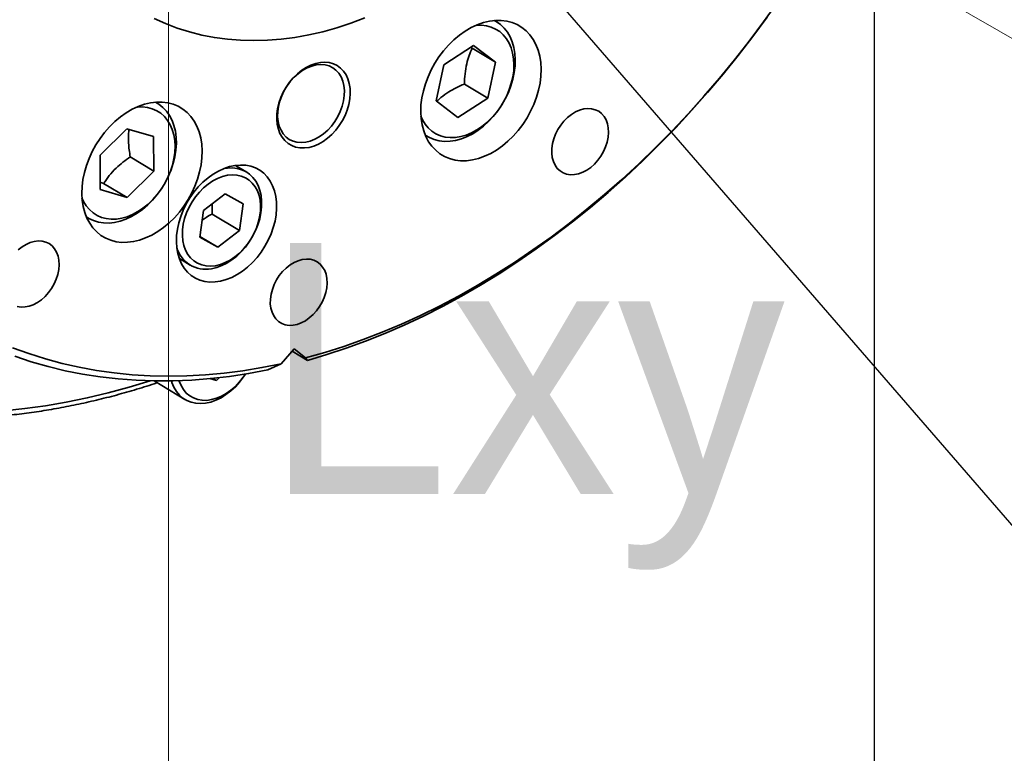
# Model space of a CAD drawing. Header units: millimetres. Extents: x -10540 to 6039, y -7467 to 6433.
# Tile 228 of 236: x 5887 to 5902, y -6903 to -6892. Entities that reach past the tile are written whole.
import ezdxf
from ezdxf.enums import TextEntityAlignment as Align

# ---------------------------------------------------------------- set-up
doc = ezdxf.new("R2010")
doc.units = ezdxf.units.MM
doc.header["$LTSCALE"] = 8
doc.layers.add('1轮廓实线层', color=7, linetype='Continuous', lineweight=18)
doc.layers.add('6文字层', color=3, linetype='Continuous', lineweight=13)

msp = doc.modelspace()

# ---------------------------------------------------------------- linework, layer by layer
for p, q in [((5889.608, -6885.411), (5905.196, -6903.411)), ((5899.72, -6891.263), (5899.72, -6918.263))]:
    msp.add_line(p, q)
at = {"color": 7, "linetype": 'Continuous', "lineweight": 35}
for p, q in [((5894.307, -6892.15), (5894.28, -6892.134)), ((5893.555, -6892.768), (5893.982, -6892.491)), ((5893.961, -6892.529), (5893.944, -6892.516)), ((5893.961, -6892.529), (5894.296, -6892.731)), ((5893.982, -6892.491), (5894.296, -6892.731)), ((5894.296, -6892.731), (5894.184, -6893.247)), ((5893.443, -6893.284), (5893.555, -6892.768)), ((5893.849, -6893.045), (5894.184, -6893.247)), ((5889.45, -6893.321), (5889.422, -6893.304)), ((5893.757, -6893.524), (5893.443, -6893.284)), ((5894.184, -6893.247), (5893.757, -6893.524)), ((5888.627, -6894.065), (5889.009, -6893.685)), ((5889.009, -6893.685), (5889.394, -6893.798)), ((5889.394, -6893.798), (5889.396, -6894.291)), ((5893.289, -6893.779), (5893.316, -6893.795)), ((5888.63, -6894.558), (5888.627, -6894.065)), ((5889.061, -6894.089), (5889.396, -6894.291)), ((5889.396, -6894.291), (5889.014, -6894.671)), ((5890.724, -6894.304), (5890.569, -6894.211)), ((5888.629, -6894.451), (5888.679, -6894.469)), ((5889.014, -6894.671), (5888.63, -6894.558)), ((5888.679, -6894.469), (5889.014, -6894.671)), ((5890.109, -6894.857), (5890.419, -6894.617)), ((5890.419, -6894.617), (5890.677, -6894.761)), ((5890.058, -6895.24), (5890.109, -6894.857)), ((5890.677, -6894.761), (5890.627, -6895.144)), ((5888.431, -6894.949), (5888.459, -6894.965)), ((5890.234, -6894.908), (5890.627, -6895.144)), ((5890.627, -6895.144), (5890.317, -6895.384)), ((5890.317, -6895.384), (5890.058, -6895.24)), ((5890.06, -6895.229), (5890.317, -6895.384)), ((5889.764, -6895.547), (5889.918, -6895.64)), ((5891.41, -6896.842), (5891.221, -6897.054)), ((5891.573, -6896.969), (5891.41, -6896.842)), ((5891.383, -6896.872), (5891.603, -6897.005)), ((5891.603, -6897.005), (5891.573, -6896.969)), ((5891.221, -6897.054), (5891.03, -6897.143)), ((5890.296, -6897.294), (5890.203, -6897.267)), ((5890.244, -6897.263), (5890.296, -6897.294)), ((5890.337, -6897.253), (5890.296, -6897.294)), ((5889.405, -6897.299), (5889.845, -6897.564))]:
    msp.add_line(p, q, dxfattribs=at)
at = {"color": 7, "linetype": 'Continuous', "lineweight": 35, "flags": 128}
for points in [[(5891.573, -6896.969), (5891.848, -6896.891), (5892.123, -6896.805), (5892.398, -6896.708), (5892.673, -6896.602), (5892.947, -6896.486), (5893.221, -6896.361), (5893.493, -6896.227), (5893.765, -6896.084), (5894.034, -6895.932), (5894.302, -6895.771), (5894.568, -6895.601), (5894.832, -6895.423), (5895.093, -6895.237), (5895.351, -6895.042), (5895.606, -6894.84), (5895.858, -6894.63), (5896.106, -6894.412), (5896.35, -6894.187), (5896.59, -6893.955), (5896.826, -6893.717), (5897.057, -6893.471), (5897.283, -6893.219), (5897.505, -6892.962), (5897.721, -6892.698), (5897.931, -6892.428), (5898.137, -6892.154), (5898.336, -6891.874)], [(5892.423, -6892.098), (5892.222, -6892.173), (5892.021, -6892.239), (5891.82, -6892.295), (5891.619, -6892.341), (5891.42, -6892.376), (5891.222, -6892.402), (5891.026, -6892.418), (5890.832, -6892.423), (5890.641, -6892.418), (5890.453, -6892.403), (5890.267, -6892.378), (5890.086, -6892.343), (5889.908, -6892.298), (5889.735, -6892.243), (5889.566, -6892.178), (5889.403, -6892.103)], [(5898.188, -6892.085), (5897.983, -6892.363), (5897.773, -6892.636), (5897.557, -6892.904), (5897.335, -6893.165), (5897.109, -6893.42), (5896.878, -6893.67), (5896.642, -6893.912), (5896.401, -6894.148), (5896.157, -6894.377), (5895.908, -6894.598), (5895.656, -6894.812), (5895.4, -6895.019), (5895.141, -6895.217), (5894.88, -6895.408), (5894.615, -6895.59), (5894.348, -6895.764), (5894.079, -6895.929), (5893.808, -6896.085), (5893.535, -6896.233), (5893.261, -6896.371), (5892.986, -6896.5), (5892.71, -6896.62), (5892.433, -6896.731), (5892.156, -6896.832), (5891.879, -6896.923), (5891.603, -6897.005)], [(5893.227, -6893.345), (5893.224, -6893.444), (5893.229, -6893.539), (5893.243, -6893.63), (5893.266, -6893.717), (5893.297, -6893.797), (5893.337, -6893.871), (5893.384, -6893.937), (5893.438, -6893.994), (5893.499, -6894.044), (5893.566, -6894.083), (5893.638, -6894.113), (5893.715, -6894.134), (5893.795, -6894.143), (5893.879, -6894.143), (5893.965, -6894.132), (5894.052, -6894.111), (5894.139, -6894.08), (5894.226, -6894.04), (5894.311, -6893.99), (5894.394, -6893.931), (5894.474, -6893.864), (5894.55, -6893.79), (5894.621, -6893.709), (5894.687, -6893.623), (5894.747, -6893.531), (5894.799, -6893.435), (5894.845, -6893.336), (5894.882, -6893.235), (5894.912, -6893.134), (5894.933, -6893.032), (5894.945, -6892.931), (5894.949, -6892.832), (5894.943, -6892.737), (5894.929, -6892.646), (5894.906, -6892.559), (5894.875, -6892.479), (5894.836, -6892.405), (5894.789, -6892.339), (5894.735, -6892.282), (5894.674, -6892.232), (5894.607, -6892.193), (5894.535, -6892.163), (5894.458, -6892.142), (5894.377, -6892.133), (5894.293, -6892.133), (5894.208, -6892.144), (5894.121, -6892.165), (5894.033, -6892.196), (5893.946, -6892.236), (5893.861, -6892.286), (5893.778, -6892.345), (5893.698, -6892.412), (5893.622, -6892.486), (5893.551, -6892.567), (5893.485, -6892.653), (5893.426, -6892.745), (5893.373, -6892.841), (5893.328, -6892.94), (5893.29, -6893.041), (5893.261, -6893.142), (5893.24, -6893.244), (5893.227, -6893.345)], [(5894.278, -6892.134), (5894.306, -6892.149), (5894.365, -6892.191), (5894.419, -6892.242), (5894.465, -6892.301), (5894.504, -6892.368), (5894.535, -6892.441), (5894.558, -6892.521), (5894.572, -6892.605), (5894.578, -6892.694), (5894.576, -6892.786), (5894.564, -6892.88), (5894.544, -6892.975), (5894.516, -6893.07), (5894.48, -6893.164), (5894.436, -6893.256), (5894.385, -6893.345), (5894.327, -6893.429), (5894.264, -6893.508), (5894.196, -6893.581), (5894.123, -6893.648), (5894.047, -6893.706), (5893.968, -6893.757), (5893.887, -6893.798), (5893.806, -6893.83), (5893.724, -6893.852), (5893.644, -6893.865), (5893.565, -6893.867), (5893.489, -6893.859), (5893.417, -6893.841), (5893.35, -6893.813), (5893.288, -6893.777)], [(5893.226, -6893.506), (5893.25, -6893.557), (5893.287, -6893.62), (5893.332, -6893.674), (5893.384, -6893.721), (5893.442, -6893.758), (5893.506, -6893.786), (5893.574, -6893.804), (5893.645, -6893.812), (5893.72, -6893.81), (5893.796, -6893.798), (5893.873, -6893.776), (5893.951, -6893.744), (5894.027, -6893.703), (5894.101, -6893.653), (5894.172, -6893.596), (5894.24, -6893.53), (5894.303, -6893.458), (5894.36, -6893.381), (5894.411, -6893.299), (5894.456, -6893.213), (5894.493, -6893.124), (5894.522, -6893.034), (5894.543, -6892.944), (5894.556, -6892.855), (5894.56, -6892.767), (5894.555, -6892.683), (5894.541, -6892.602), (5894.52, -6892.527), (5894.49, -6892.457), (5894.452, -6892.395), (5894.407, -6892.34), (5894.355, -6892.294), (5894.297, -6892.257), (5894.233, -6892.229), (5894.166, -6892.211), (5894.094, -6892.203), (5894.019, -6892.205), (5894.01, -6892.206)], [(5891.162, -6893.473), (5891.16, -6893.549), (5891.167, -6893.622), (5891.183, -6893.69), (5891.206, -6893.752), (5891.238, -6893.808), (5891.277, -6893.856), (5891.323, -6893.896), (5891.374, -6893.927), (5891.431, -6893.948), (5891.492, -6893.96), (5891.556, -6893.961), (5891.623, -6893.953), (5891.69, -6893.934), (5891.757, -6893.906), (5891.824, -6893.868), (5891.888, -6893.822), (5891.948, -6893.768), (5892.005, -6893.707), (5892.056, -6893.641), (5892.101, -6893.569), (5892.139, -6893.494), (5892.17, -6893.417), (5892.193, -6893.338), (5892.208, -6893.259), (5892.214, -6893.182), (5892.212, -6893.108), (5892.2, -6893.037), (5892.181, -6892.972), (5892.153, -6892.913), (5892.118, -6892.86), (5892.075, -6892.816), (5892.027, -6892.781), (5891.972, -6892.755), (5891.913, -6892.738), (5891.85, -6892.732), (5891.785, -6892.736), (5891.718, -6892.749), (5891.65, -6892.773), (5891.583, -6892.806), (5891.518, -6892.848), (5891.456, -6892.898), (5891.397, -6892.955), (5891.343, -6893.019), (5891.295, -6893.088), (5891.253, -6893.162), (5891.218, -6893.238), (5891.191, -6893.317), (5891.173, -6893.395), (5891.162, -6893.473)], [(5891.174, -6893.44), (5891.172, -6893.514), (5891.18, -6893.583), (5891.196, -6893.649), (5891.221, -6893.708), (5891.253, -6893.76), (5891.294, -6893.804), (5891.34, -6893.838), (5891.393, -6893.864), (5891.45, -6893.879), (5891.512, -6893.884), (5891.575, -6893.879), (5891.64, -6893.863), (5891.706, -6893.837), (5891.77, -6893.802), (5891.832, -6893.758), (5891.891, -6893.706), (5891.945, -6893.647), (5891.994, -6893.581), (5892.036, -6893.511), (5892.071, -6893.438), (5892.099, -6893.362), (5892.118, -6893.286), (5892.128, -6893.21), (5892.13, -6893.137), (5892.122, -6893.067), (5892.106, -6893.002), (5892.081, -6892.943), (5892.049, -6892.891), (5892.008, -6892.847), (5891.962, -6892.812), (5891.909, -6892.786), (5891.852, -6892.771), (5891.791, -6892.766), (5891.727, -6892.771), (5891.662, -6892.787), (5891.596, -6892.813), (5891.532, -6892.848), (5891.47, -6892.892), (5891.411, -6892.944), (5891.357, -6893.004), (5891.308, -6893.069), (5891.266, -6893.139), (5891.231, -6893.213), (5891.203, -6893.288), (5891.184, -6893.365), (5891.174, -6893.44)], [(5888.369, -6894.515), (5888.366, -6894.614), (5888.371, -6894.709), (5888.386, -6894.801), (5888.408, -6894.887), (5888.44, -6894.967), (5888.479, -6895.041), (5888.526, -6895.107), (5888.58, -6895.165), (5888.641, -6895.214), (5888.708, -6895.254), (5888.78, -6895.284), (5888.857, -6895.304), (5888.938, -6895.314), (5889.021, -6895.313), (5889.107, -6895.302), (5889.194, -6895.281), (5889.281, -6895.251), (5889.368, -6895.21), (5889.454, -6895.16), (5889.537, -6895.101), (5889.617, -6895.035), (5889.693, -6894.96), (5889.764, -6894.88), (5889.829, -6894.793), (5889.889, -6894.701), (5889.942, -6894.605), (5889.987, -6894.507), (5890.025, -6894.406), (5890.054, -6894.304), (5890.075, -6894.202), (5890.087, -6894.101), (5890.091, -6894.003), (5890.086, -6893.907), (5890.071, -6893.816), (5890.049, -6893.73), (5890.017, -6893.649), (5889.978, -6893.576), (5889.931, -6893.51), (5889.877, -6893.452), (5889.816, -6893.403), (5889.749, -6893.363), (5889.677, -6893.333), (5889.6, -6893.313), (5889.519, -6893.303), (5889.436, -6893.303), (5889.35, -6893.314), (5889.263, -6893.335), (5889.175, -6893.366), (5889.089, -6893.407), (5889.003, -6893.456), (5888.92, -6893.515), (5888.84, -6893.582), (5888.764, -6893.656), (5888.693, -6893.737), (5888.628, -6893.824), (5888.568, -6893.915), (5888.515, -6894.011), (5888.47, -6894.11), (5888.432, -6894.211), (5888.403, -6894.313), (5888.382, -6894.415), (5888.369, -6894.515)], [(5889.421, -6893.304), (5889.471, -6893.334), (5889.528, -6893.38), (5889.579, -6893.434), (5889.623, -6893.496), (5889.659, -6893.565), (5889.687, -6893.641), (5889.707, -6893.722), (5889.718, -6893.809), (5889.721, -6893.899), (5889.714, -6893.992), (5889.7, -6894.086), (5889.677, -6894.181), (5889.645, -6894.276), (5889.606, -6894.369), (5889.56, -6894.46), (5889.506, -6894.547), (5889.447, -6894.63), (5889.381, -6894.707), (5889.311, -6894.777), (5889.237, -6894.841), (5889.16, -6894.896), (5889.08, -6894.943), (5888.999, -6894.981), (5888.917, -6895.01), (5888.836, -6895.028), (5888.756, -6895.037), (5888.679, -6895.035), (5888.604, -6895.024), (5888.534, -6895.002), (5888.468, -6894.971), (5888.431, -6894.947)], [(5888.368, -6894.676), (5888.392, -6894.728), (5888.43, -6894.79), (5888.475, -6894.845), (5888.527, -6894.891), (5888.585, -6894.928), (5888.648, -6894.956), (5888.716, -6894.974), (5888.787, -6894.982), (5888.862, -6894.98), (5888.938, -6894.968), (5889.016, -6894.946), (5889.093, -6894.914), (5889.169, -6894.873), (5889.243, -6894.824), (5889.315, -6894.766), (5889.382, -6894.701), (5889.445, -6894.629), (5889.502, -6894.551), (5889.554, -6894.469), (5889.598, -6894.383), (5889.635, -6894.295), (5889.664, -6894.205), (5889.685, -6894.114), (5889.698, -6894.025), (5889.702, -6893.937), (5889.697, -6893.853), (5889.684, -6893.772), (5889.662, -6893.697), (5889.632, -6893.628), (5889.594, -6893.565), (5889.549, -6893.511), (5889.497, -6893.464), (5889.439, -6893.427), (5889.376, -6893.399), (5889.308, -6893.381), (5889.236, -6893.373), (5889.162, -6893.375), (5889.152, -6893.376)], [(5895.102, -6893.968), (5895.101, -6894.034), (5895.109, -6894.098), (5895.125, -6894.156), (5895.149, -6894.208), (5895.181, -6894.253), (5895.22, -6894.29), (5895.265, -6894.318), (5895.315, -6894.336), (5895.369, -6894.345), (5895.427, -6894.343), (5895.486, -6894.331), (5895.545, -6894.31), (5895.604, -6894.279), (5895.66, -6894.239), (5895.714, -6894.191), (5895.763, -6894.137), (5895.806, -6894.077), (5895.843, -6894.012), (5895.873, -6893.945), (5895.896, -6893.876), (5895.909, -6893.807), (5895.915, -6893.739), (5895.912, -6893.674), (5895.9, -6893.613), (5895.879, -6893.557), (5895.851, -6893.508), (5895.816, -6893.467), (5895.774, -6893.435), (5895.726, -6893.412), (5895.673, -6893.398), (5895.618, -6893.395), (5895.559, -6893.402), (5895.5, -6893.418), (5895.441, -6893.445), (5895.383, -6893.48), (5895.328, -6893.524), (5895.276, -6893.575), (5895.23, -6893.632), (5895.19, -6893.695), (5895.156, -6893.761), (5895.13, -6893.83), (5895.112, -6893.899), (5895.102, -6893.968)], [(5889.724, -6895.217), (5889.722, -6895.306), (5889.727, -6895.392), (5889.742, -6895.474), (5889.765, -6895.55), (5889.796, -6895.621), (5889.835, -6895.684), (5889.882, -6895.74), (5889.935, -6895.787), (5889.994, -6895.826), (5890.059, -6895.854), (5890.128, -6895.873), (5890.201, -6895.882), (5890.277, -6895.881), (5890.355, -6895.869), (5890.434, -6895.848), (5890.514, -6895.817), (5890.592, -6895.776), (5890.668, -6895.727), (5890.742, -6895.669), (5890.812, -6895.603), (5890.877, -6895.531), (5890.937, -6895.453), (5890.991, -6895.37), (5891.039, -6895.283), (5891.079, -6895.193), (5891.111, -6895.102), (5891.136, -6895.009), (5891.151, -6894.917), (5891.158, -6894.827), (5891.157, -6894.739), (5891.147, -6894.655), (5891.128, -6894.576), (5891.101, -6894.502), (5891.065, -6894.435), (5891.023, -6894.375), (5890.973, -6894.324), (5890.916, -6894.281), (5890.854, -6894.247), (5890.787, -6894.223), (5890.716, -6894.209), (5890.641, -6894.206), (5890.564, -6894.212), (5890.485, -6894.228), (5890.406, -6894.255), (5890.327, -6894.291), (5890.25, -6894.336), (5890.175, -6894.39), (5890.103, -6894.451), (5890.035, -6894.52), (5889.972, -6894.595), (5889.915, -6894.676), (5889.864, -6894.761), (5889.821, -6894.85), (5889.784, -6894.941), (5889.756, -6895.033), (5889.736, -6895.125), (5889.724, -6895.217)], [(5890.406, -6894.255), (5890.453, -6894.248), (5890.524, -6894.246), (5890.592, -6894.254), (5890.656, -6894.272), (5890.716, -6894.3), (5890.77, -6894.337), (5890.818, -6894.384), (5890.859, -6894.438), (5890.892, -6894.5), (5890.918, -6894.569), (5890.935, -6894.643), (5890.943, -6894.722), (5890.943, -6894.805), (5890.933, -6894.89), (5890.916, -6894.976), (5890.89, -6895.062), (5890.856, -6895.146), (5890.814, -6895.228), (5890.766, -6895.307), (5890.711, -6895.381), (5890.651, -6895.449), (5890.586, -6895.511), (5890.517, -6895.565), (5890.446, -6895.61), (5890.373, -6895.647), (5890.299, -6895.674), (5890.226, -6895.692), (5890.226, -6895.692)], [(5890.282, -6895.648), (5890.352, -6895.631), (5890.423, -6895.604), (5890.492, -6895.568), (5890.56, -6895.523), (5890.624, -6895.469), (5890.685, -6895.408), (5890.74, -6895.341), (5890.79, -6895.268), (5890.833, -6895.192), (5890.868, -6895.112), (5890.896, -6895.03), (5890.915, -6894.948), (5890.926, -6894.866), (5890.928, -6894.787), (5890.921, -6894.711), (5890.906, -6894.64), (5890.882, -6894.575), (5890.85, -6894.516), (5890.81, -6894.465), (5890.763, -6894.422), (5890.71, -6894.388), (5890.652, -6894.364), (5890.589, -6894.35), (5890.523, -6894.347), (5890.454, -6894.353), (5890.384, -6894.37), (5890.313, -6894.397), (5890.244, -6894.433), (5890.176, -6894.479), (5890.112, -6894.532), (5890.051, -6894.593), (5889.996, -6894.66), (5889.946, -6894.733), (5889.903, -6894.81), (5889.868, -6894.89), (5889.84, -6894.972), (5889.82, -6895.054), (5889.81, -6895.135), (5889.808, -6895.214), (5889.814, -6895.29), (5889.83, -6895.361), (5889.854, -6895.427), (5889.886, -6895.486), (5889.926, -6895.537), (5889.973, -6895.58), (5890.026, -6895.613), (5890.084, -6895.637), (5890.147, -6895.651), (5890.213, -6895.655), (5890.282, -6895.648)], [(5887.441, -6896.233), (5887.495, -6896.242), (5887.553, -6896.24), (5887.612, -6896.228), (5887.671, -6896.207), (5887.73, -6896.176), (5887.786, -6896.136), (5887.84, -6896.088), (5887.889, -6896.034), (5887.932, -6895.974), (5887.969, -6895.909), (5887.999, -6895.842), (5888.021, -6895.773), (5888.035, -6895.703), (5888.041, -6895.636), (5888.037, -6895.57), (5888.026, -6895.51), (5888.005, -6895.454), (5887.977, -6895.405), (5887.942, -6895.364), (5887.9, -6895.332), (5887.852, -6895.309), (5887.799, -6895.295), (5887.743, -6895.292), (5887.685, -6895.299), (5887.626, -6895.315), (5887.567, -6895.342), (5887.509, -6895.377), (5887.454, -6895.421)], [(5891.069, -6896.126), (5891.068, -6896.193), (5891.076, -6896.256), (5891.092, -6896.314), (5891.116, -6896.366), (5891.148, -6896.411), (5891.187, -6896.448), (5891.232, -6896.476), (5891.282, -6896.494), (5891.337, -6896.503), (5891.394, -6896.501), (5891.453, -6896.489), (5891.512, -6896.468), (5891.571, -6896.437), (5891.627, -6896.397), (5891.681, -6896.35), (5891.73, -6896.295), (5891.773, -6896.235), (5891.81, -6896.171), (5891.84, -6896.103), (5891.863, -6896.034), (5891.877, -6895.965), (5891.882, -6895.897), (5891.879, -6895.832), (5891.867, -6895.771), (5891.847, -6895.715), (5891.818, -6895.667), (5891.783, -6895.626), (5891.741, -6895.593), (5891.693, -6895.57), (5891.641, -6895.556), (5891.585, -6895.553), (5891.526, -6895.56), (5891.467, -6895.577), (5891.408, -6895.603), (5891.35, -6895.638), (5891.295, -6895.682), (5891.244, -6895.733), (5891.197, -6895.791), (5891.157, -6895.853), (5891.123, -6895.919), (5891.097, -6895.988), (5891.079, -6896.057), (5891.069, -6896.126)], [(5887.375, -6896.823), (5887.607, -6896.908), (5887.844, -6896.983), (5888.085, -6897.049), (5888.33, -6897.104), (5888.579, -6897.15), (5888.831, -6897.185), (5889.087, -6897.211), (5889.346, -6897.226), (5889.607, -6897.232), (5889.871, -6897.227), (5890.138, -6897.212), (5890.406, -6897.188), (5890.676, -6897.153), (5890.948, -6897.108), (5891.221, -6897.054)], [(5891.03, -6897.143), (5890.756, -6897.194), (5890.483, -6897.235), (5890.211, -6897.266), (5889.942, -6897.287), (5889.674, -6897.298), (5889.409, -6897.299), (5889.147, -6897.29), (5888.887, -6897.271), (5888.631, -6897.241), (5888.378, -6897.202), (5888.129, -6897.153), (5887.883, -6897.093), (5887.642, -6897.024), (5887.405, -6896.945)], [(5890.711, -6897.201), (5890.683, -6897.243), (5890.628, -6897.316), (5890.567, -6897.383), (5890.501, -6897.444), (5890.432, -6897.496), (5890.361, -6897.541), (5890.287, -6897.576), (5890.214, -6897.602), (5890.14, -6897.617), (5890.068, -6897.623), (5889.999, -6897.619), (5889.933, -6897.604), (5889.872, -6897.579), (5889.816, -6897.545), (5889.766, -6897.502), (5889.722, -6897.45), (5889.686, -6897.39), (5889.658, -6897.324), (5889.65, -6897.299)], [(5889.759, -6897.296), (5889.762, -6897.303), (5889.788, -6897.367), (5889.822, -6897.424), (5889.864, -6897.473), (5889.913, -6897.513), (5889.967, -6897.544), (5890.027, -6897.566), (5890.091, -6897.577), (5890.158, -6897.578), (5890.227, -6897.568), (5890.297, -6897.549), (5890.367, -6897.519), (5890.436, -6897.481), (5890.503, -6897.433), (5890.567, -6897.378), (5890.626, -6897.315), (5890.68, -6897.246), (5890.71, -6897.201)], [(5887.253, -6897.727), (5887.548, -6897.696), (5887.845, -6897.655), (5888.143, -6897.604), (5888.443, -6897.543), (5888.743, -6897.472), (5889.044, -6897.391), (5889.346, -6897.3), (5889.352, -6897.298)]]:
    msp.add_lwpolyline(points, dxfattribs=at)
at = {"color": 7, "linetype": 'Continuous', "lineweight": 35}
msp.add_arc((5890.141, -6895.27), 0.43, 195.2438, 281.2976, dxfattribs=at)
for points, knots in [([(5893.849, -6893.045), (5893.851, -6892.996), (5893.856, -6892.896), (5893.88, -6892.759), (5893.916, -6892.635), (5893.946, -6892.565), (5893.961, -6892.529)], [0, 0, 0, 0, 0.264595, 0.534927, 0.765333, 1, 1, 1, 1]), ([(5893.454, -6893.292), (5893.473, -6893.274), (5893.523, -6893.226), (5893.617, -6893.16), (5893.731, -6893.096), (5893.809, -6893.062), (5893.849, -6893.045)], [0, 0, 0, 0, 0.190839, 0.488284, 0.741797, 1, 1, 1, 1]), ([(5889.061, -6894.089), (5889.055, -6894.055), (5889.044, -6893.988), (5889.034, -6893.879), (5889.032, -6893.779), (5889.04, -6893.718), (5889.043, -6893.695)], [0, 0, 0, 0, 0.240301, 0.482771, 0.804963, 1, 1, 1, 1]), ([(5888.679, -6894.469), (5888.705, -6894.431), (5888.757, -6894.355), (5888.85, -6894.253), (5888.954, -6894.164), (5889.025, -6894.114), (5889.061, -6894.089)], [0, 0, 0, 0, 0.2645952, 0.5349275, 0.7653327, 1, 1, 1, 1]), ([(5890.234, -6894.908), (5890.233, -6894.886), (5890.231, -6894.836), (5890.234, -6894.787), (5890.236, -6894.759)], [0, 0, 0, 0, 0.437721, 1, 1, 1, 1]), ([(5890.091, -6894.994), (5890.11, -6894.981), (5890.155, -6894.95), (5890.205, -6894.923), (5890.234, -6894.908)], [0, 0, 0, 0, 0.42286, 1, 1, 1, 1]), ([(5883.389, -6897.218), (5883.406, -6897.226), (5883.502, -6897.27), (5883.68, -6897.342), (5883.924, -6897.432), (5884.172, -6897.513), (5884.423, -6897.585), (5884.679, -6897.648), (5884.938, -6897.702), (5885.201, -6897.748), (5885.466, -6897.784), (5885.735, -6897.811), (5886.006, -6897.83), (5886.28, -6897.839), (5886.556, -6897.839), (5886.835, -6897.83), (5887.115, -6897.811), (5887.398, -6897.784), (5887.681, -6897.748), (5887.967, -6897.703), (5888.253, -6897.648), (5888.54, -6897.585), (5888.828, -6897.513), (5889.116, -6897.431), (5889.323, -6897.368), (5889.434, -6897.33), (5889.448, -6897.326)], [0, 0, 0, 0, 0.009866, 0.054471, 0.099082, 0.143698, 0.188323, 0.232956, 0.277598, 0.322251, 0.366914, 0.411588, 0.456273, 0.50097, 0.545677, 0.590395, 0.635123, 0.679861, 0.724608, 0.769364, 0.814128, 0.858899, 0.903677, 0.94846, 0.993249, 1, 1, 1, 1])]:
    msp.add_open_spline(points, degree=3, knots=knots, dxfattribs=at)
at = {"layer": '1轮廓实线层'}
for q in [(5889.608, -6918.48), (5918.245, -6901.945)]:
    msp.add_line((5889.608, -6885.411), q, dxfattribs=at)

# ---------------------------------------------------------------- texts
at = {"layer": '6文字层'}
msp.add_text('Lxy', height=3.6, dxfattribs=at).set_placement((5894.702, -6897.664), align=Align.MIDDLE)

doc.saveas('drawing.dxf')
